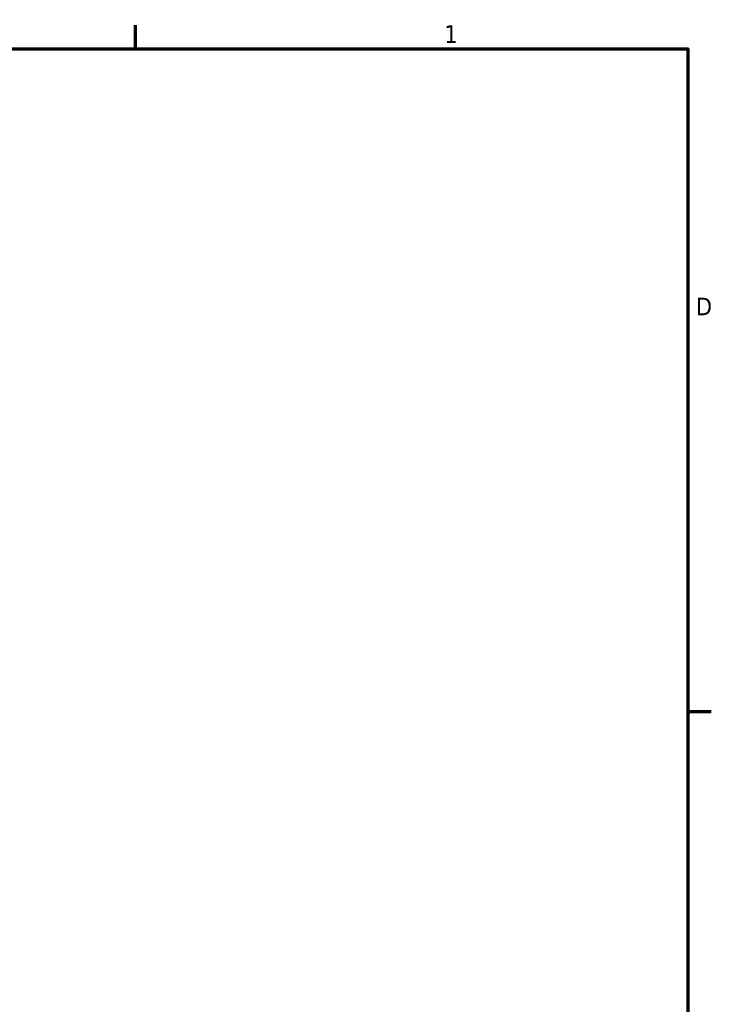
# Model space of a CAD drawing. Header units: inches. Extents: x 1 to 203, y 4 to 128.
# Tile 66 of 66: x 174 to 202, y 87 to 127. Entities that reach past the tile are written whole.
import ezdxf

# ---------------------------------------------------------------- set-up
doc = ezdxf.new("R2010")
doc.units = ezdxf.units.IN
doc.header["$LTSCALE"] = 6
doc.header["$MEASUREMENT"] = 0
doc.layers.add('Border (ANSI)', color=7, linetype='Continuous', lineweight=70)
doc.styles.add('Dimension Text', font='tahoma.ttf')

# ---------------------------------------------------------------- blocks, each defined once
blk = doc.blocks.new('Borders Default Border')
at = {"layer": 'Border (ANSI)'}
for p, q in [((29.75, 21), (29.75, 21.16)), ((33.5, 16.5), (33.66, 16.5))]:
    blk.add_line(p, q, dxfattribs=at)
at = {"layer": 'Border (ANSI)', "flags": 128}
blk.add_lwpolyline([(0.5, 1), (0.5, 21), (33.5, 21), (33.5, 1), (0.5, 1)], dxfattribs=at)
at = {"layer": 'Border (ANSI)', "char_height": 0.12, "attachment_point": 7, "style": 'Dimension Text'}
for s, insert in [('1', (31.8479, 21.04)), ('D', (33.556, 19.19))]:
    blk.add_mtext(s, dxfattribs=dict(at, insert=insert))

msp = doc.modelspace()

# ---------------------------------------------------------------- block references
at = {"xscale": 6, "yscale": 6, "zscale": 6}
msp.add_blockref('Borders Default Border', (0, 0), dxfattribs=at)

doc.saveas('drawing.dxf')
